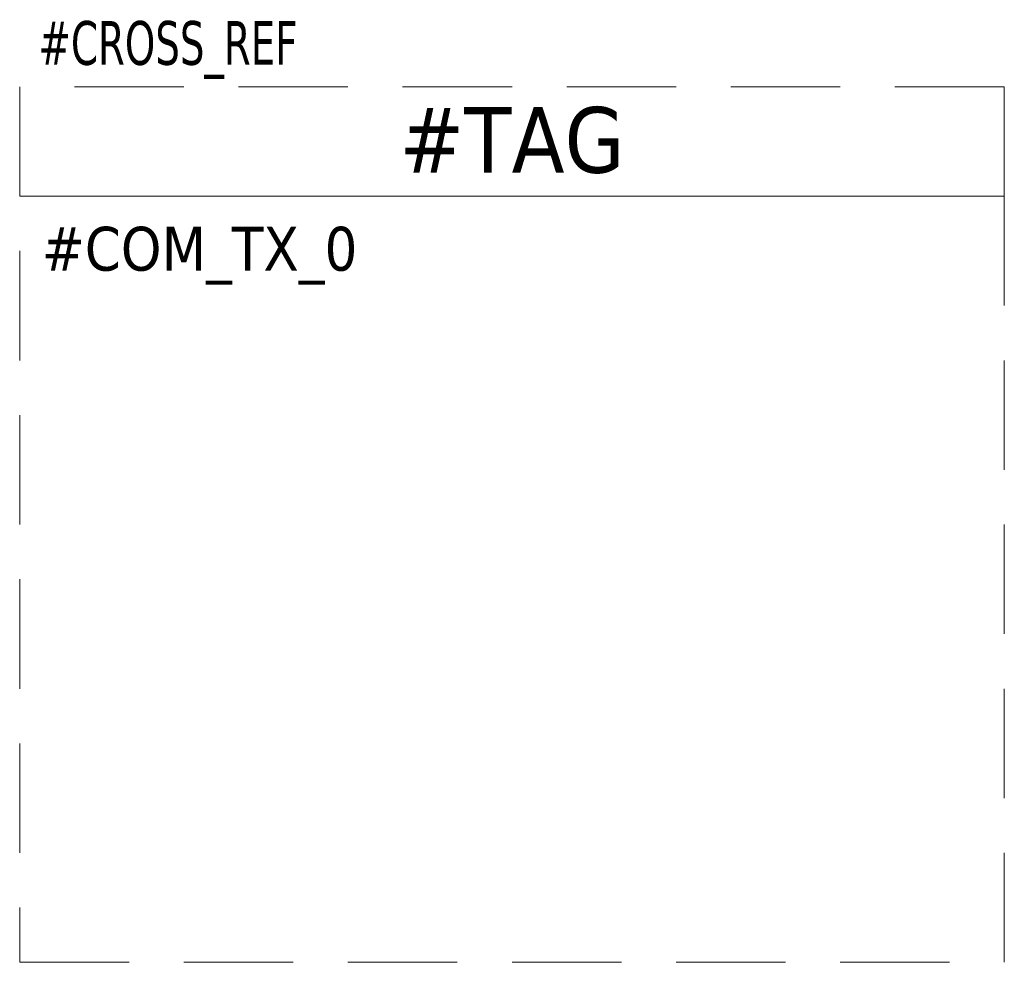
# Model space of a CAD drawing. Header units: millimetres. Extents: x 0 to 45, y -40 to 3.1.
import ezdxf
from ezdxf.enums import TextEntityAlignment as Align

# ---------------------------------------------------------------- set-up
doc = ezdxf.new("R2010")
doc.units = ezdxf.units.MM
doc.header["$LTSCALE"] = 10
doc.linetypes.add('CONTINU', pattern=[0])
doc.linetypes.add('INTERROMPU', pattern=[0.75, 0.5, -0.25])
doc.styles.add('TAHOMA_STANDARD', font='txt')

msp = doc.modelspace()

# ---------------------------------------------------------------- linework, layer by layer
at = {"lineweight": 20}
msp.add_line((45, 0), (45, -10), dxfattribs=at)
at = {"linetype": 'Continuous', "lineweight": 20}
msp.add_line((0, -5), (45, -5), dxfattribs=at)
at = {"linetype": 'INTERROMPU', "lineweight": 20}
msp.add_lwpolyline([(0, 0), (0, -40), (45, -40), (45, 0)], close=True, dxfattribs=at)

# ---------------------------------------------------------------- texts
at = {"linetype": 'CONTINU', "style": 'TAHOMA_STANDARD', "width": 0.75}
msp.add_attdef('#CROSS_REF', text='', height=2, dxfattribs=at).set_placement((0.858, 0.402), align=Align.BOTTOM_LEFT)
at = {"lineweight": 20, "style": 'TAHOMA_STANDARD'}
msp.add_attdef('#TAG', text='', height=3, dxfattribs=at).set_placement((22.5, -4.826), align=Align.BOTTOM_CENTER)
msp.add_attdef('#COM_TX_0', text='', height=2, dxfattribs=at).set_placement((1, -9), align=Align.BOTTOM_LEFT)

doc.saveas('drawing.dxf')
